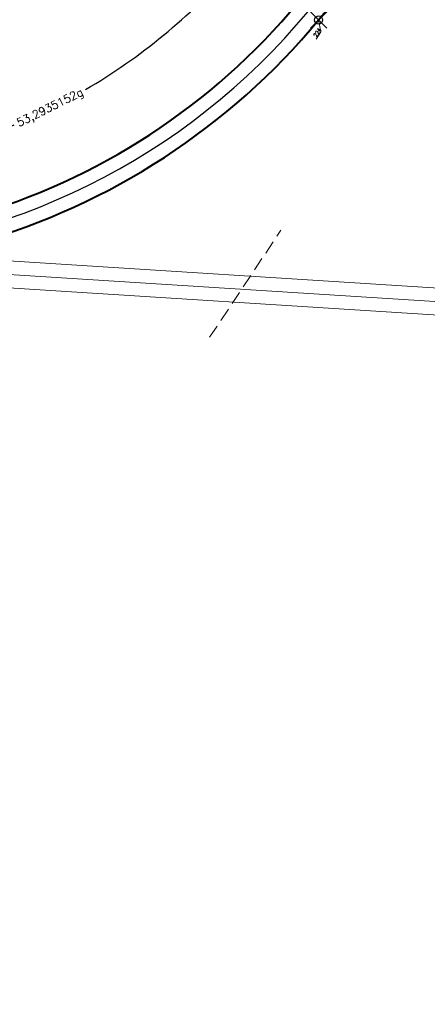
# Model space of a CAD drawing. Header units: metres. Extents: x 6603774 to 6604307, y 5739806 to 5740703.
# Tile 5 of 38: x 6604058 to 6604073, y 5739809 to 5739845. Entities that reach past the tile are written whole.
import ezdxf

# ---------------------------------------------------------------- set-up
doc = ezdxf.new("R2010")
doc.units = ezdxf.units.M
doc.header["$PDMODE"] = 35
doc.header["$PDSIZE"] = 0.3
doc.linetypes.add('DASHDOT', pattern=[25.4, 12.7, -6.35, 0, -6.35])
doc.linetypes.add('DASHED', pattern=[0.75, 0.5, -0.25])
doc.layers.add('-punkty-specyf', color=7, linetype='Continuous')
for name, color, linetype, lineweight in [('-spec-wym-k-zewn', 30, 'Continuous', 13), ('0 (etap 1)', 252, 'Continuous', 13), ('Opis', 7, 'Continuous', 13), ('OSIE_TORU', 10, 'DASHDOT', 30), ('T_szyny 60R2 R290', 14, 'Continuous', 40), ('wsp-tocznej-szyn RZ', 114, 'Continuous', 15)]:
    doc.layers.add(name, color=color, linetype=linetype, lineweight=lineweight)
doc.styles.add('prom-specyf', font='txt.shx')
doc.styles.add('WSP', font='txt.shx', dxfattribs={"width": 0.8})
doc.dimstyles.new('tory-w-100-kąty', dxfattribs={"dimtxt": 0.15, "dimasz": 0.6, "dimexe": 0, "dimexo": 0, "dimgap": 0, "dimtad": 0, "dimdec": 0, "dimtxsty": 'prom-specyf', "dimcen": 0, "dimaunit": 2, "dimadec": 7, "dimazin": 0, "dimtfac": 1, "dimtdec": 0, "dimtmove": 0, "dimatfit": 3, "dimfxl": 1, "dimarcsym": 0})

# ---------------------------------------------------------------- blocks, each defined once
blk = doc.blocks.new('*D121')
at = {"layer": '-spec-wym-k-zewn', "color": 0, "lineweight": -2, "transparency": 16777216}
for p, q in [((6604068.851, 5739845.315), (6604066.408, 5739847.341)), ((6604050.64, 5739836.296), (6604050.509, 5739839.468))]:
    blk.add_line(p, q, dxfattribs=at)
for start, end in [(300.2208, 318.7525), (273.9387, 292.4705)]:
    blk.add_arc((6604049.609, 5739861.275), 21.825, start, end, dxfattribs=at)
at = {"layer": '-spec-wym-k-zewn', "color": 0, "transparency": 16777216}
for points in [[(6604065.942, 5739846.95), (6604066.094, 5739846.82), (6604066.408, 5739847.341)], [(6604051.113, 5739839.401), (6604051.102, 5739839.601), (6604050.509, 5739839.468)]]:
    blk.add_solid(points, dxfattribs=at)
at = {"layer": 'Defpoints', "color": 0, "transparency": 16777216}
for p in [(6604049.609, 5739861.275), (6604068.851, 5739845.315), (6604061.92, 5739843.253), (6604050.64, 5739836.296)]:
    blk.add_point(p, dxfattribs=at)
at = {"layer": '-spec-wym-k-zewn', "color": 0, "transparency": 16777216, "insert": (6604059.294, 5739841.716), "char_height": 0.3, "attachment_point": 5, "rotation": 26.3456, "style": 'prom-specyf'}
blk.add_mtext('53,2935152g', dxfattribs=at)
blk = doc.blocks.new('Wsp-pg50(s)')
for p, q in [((0, 0), (315, 315)), ((315, 315), (645, 315))]:
    blk.add_line(p, q)
at = {"style": 'WSP', "width": 0.8}
blk.add_attdef('WSP', (330, 352), '', height=150, dxfattribs=at)

msp = doc.modelspace()

# ---------------------------------------------------------------- linework, layer by layer
at = {"layer": '-punkty-specyf'}
msp.add_point((6604069.2361, 5739844.9954), dxfattribs=at)
at = {"layer": '0 (etap 1)', "color": 252, "lineweight": 13}
for p, q in [((6604100.8586, 5739833.3307), (6604056.6067, 5739836.1431)), ((6604100.7952, 5739832.3327), (6604056.5432, 5739835.1451))]:
    msp.add_line(p, q, dxfattribs=at)
at = {"layer": 'Opis', "color": 251, "linetype": 'DASHED', "lineweight": 13}
msp.add_line((6604065.1968, 5739833.2385), (6604067.8414, 5739837.2081), dxfattribs=at)
at = {"layer": 'OSIE_TORU', "linetype": 'ByBlock', "ltscale": 0.1, "flags": 128}
msp.add_lwpolyline([(6604045.4062, 5739836.3539, 0.0261859), (6604050.6395, 5739836.2958, 0.2123931), (6604068.8512, 5739845.3146, 0.0261859), (6604071.9769, 5739849.5123), (6604127.0702, 5739932.2077, 0.0261859), (6604129.74, 5739936.7091, 0.1531555), (6604132.4047, 5739951.4345, 0.0261859), (6604131.4818, 5739956.5857), (6604123.5792, 5739990.3909, -0.0261859), (6604122.6562, 5739995.5425, -0.1541046), (6604125.3641, 5740010.3499, -0.0252581), (6604127.9475, 5740014.6872)], format="xyb", dxfattribs=at)
at = {"layer": 'OSIE_TORU', "color": 252, "linetype": 'ByBlock', "lineweight": 13, "ltscale": 0.1, "flags": 128}
msp.add_lwpolyline([(6604179.5671, 5739808.5206, 0.0252581), (6604179.6399, 5739813.5684, 0.3555722), (6604158.8411, 5739837.3137, 0.0261859), (6604153.6425, 5739837.9185), (6604141.4586, 5739838.6929, 0.1037351), (6604121.1427, 5739835.7623, -0.1037351), (6604100.8269, 5739832.8317), (6604056.575, 5739835.6441)], format="xyb", dxfattribs=at)
at = {"layer": 'T_szyny 60R2 R290', "ltscale": 3, "flags": 128}
for points in [[(6604056.2821, 5739837.7009, 0.1517767), (6604068.4664, 5739845.6338, 0.0261859), (6604071.5608, 5739849.7895)], [(6604056.5545, 5739836.7387, 0.1517767), (6604069.2361, 5739844.9954, 0.0261859), (6604072.393, 5739849.2351)]]:
    msp.add_lwpolyline(points, format="xyb", dxfattribs=at)

# ---------------------------------------------------------------- block references
at = {"layer": 'wsp-tocznej-szyn RZ'}
ref = msp.add_blockref('Wsp-pg50(s)', (6604069.2361, 5739844.9954), dxfattribs=dict(at, xscale=0.0009999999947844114, yscale=0.0009999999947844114, zscale=0.0009999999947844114, rotation=236.3276950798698))
ref.add_attrib('WSP', '224', (6604069.1582, 5739844.3437), dxfattribs={"layer": '0', "height": 0.15, "rotation": 56.3277, "style": 'WSP', "width": 0.8})

# ---------------------------------------------------------------- dimensions: what is measured, and where the dimension line sits
at = {"layer": '-spec-wym-k-zewn'}
dim = msp.add_angular_dim_3p(base=(6604061.920057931, 5739843.2532725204), center=(6604049.6085254, 5739861.2745089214), p1=(6604050.6395180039, 5739836.2957768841), p2=(6604068.8512310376, 5739845.3146129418), dimstyle='tory-w-100-kąty', override={"dimtxt": 0.3}, dxfattribs=at)
dim.commit()
dim.dimension.update_dxf_attribs({"geometry": '*D121', "text_midpoint": (6604059.2942104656, 5739841.7162293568)})

doc.saveas('drawing.dxf')
